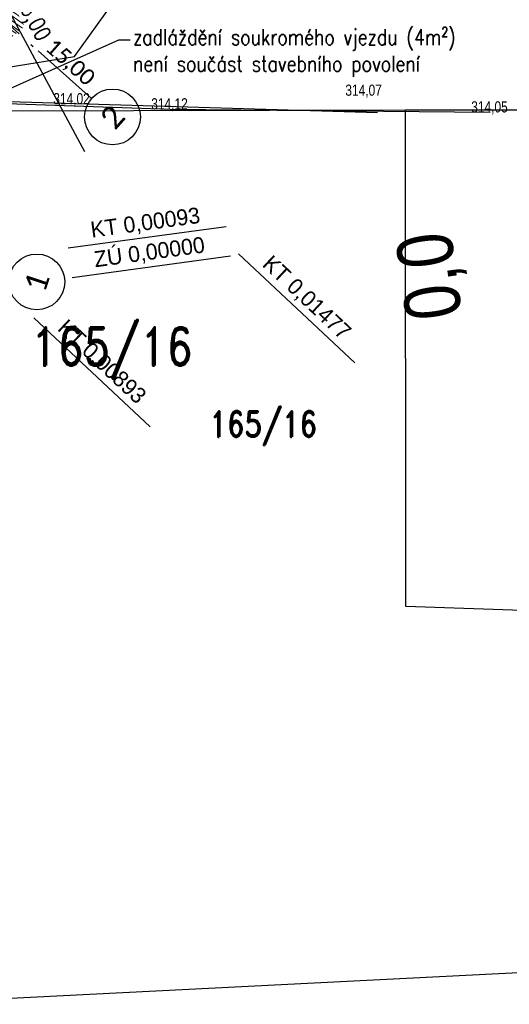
# Model space of a CAD drawing. Extents: x -783215 to -782699, y -1044860 to -1044498.
# Tile 6 of 60: x -783063 to -783048, y -1044758 to -1044727. Entities that reach past the tile are written whole.
import ezdxf
from ezdxf import colors
from ezdxf.entities.mleader import LeaderData, LeaderLine
from ezdxf.enums import TextEntityAlignment as Align
from ezdxf.math import Vec2, Vec3

# ---------------------------------------------------------------- set-up
doc = ezdxf.new("R2010")
doc.units = 0
doc.header["$MEASUREMENT"] = 0
doc.header["$PDSIZE"] = 0.2
doc.linetypes.add('ČERCHOVANÁX2', pattern=[2, 1, -0.5, 0, -0.5])
doc.layers.get('0').update_dxf_attribs({"linetype": 'CONTINUOUS'})
doc.layers.get('Defpoints').update_dxf_attribs({"linetype": 'CONTINUOUS'})
for name, color, linetype in [('A_kóty', 1, 'CONTINUOUS'), ('A_PŘÍČNÉ ŘEZY', 6, 'CONTINUOUS'), ('C3D_Trasa-Popisy trasy', 1, 'CONTINUOUS'), ('C3D_Trasa_Hektometry', 1, 'CONTINUOUS'), ('KN_POZEMKY 500', 140, 'CONTINUOUS'), ('KN_čísla parcel', 140, 'CONTINUOUS'), ('popisky nové', 1, 'CONTINUOUS'), ('S_CETIN_METALIKA', 6, 'SDELSPOJO'), ('S_kabely NN', 92, 'SILVNNO'), ('Z_oploceni', 64, 'PLOTDRTL')]:
    doc.layers.add(name, color=color, linetype=linetype)
for name, color, linetype, lineweight in [('KN_hranice pozemků', 140, 'CONTINUOUS', 30), ('Z_VÝŠKY', 7, 'CONTINUOUS', 9), ('Z_VÝŠKY NETISK', 252, 'CONTINUOUS', 9)]:
    doc.layers.add(name, color=color, linetype=linetype, lineweight=lineweight)
doc.layers.add('šrafy zeleň', color=7, linetype='CONTINUOUS', lineweight=13, true_color=0xdaf1b1)
doc.styles.add('Arial', font='arial.ttf', dxfattribs={"width": 0.8})
doc.styles.add('Legend', font='calibri.ttf')
doc.styles.add('ROMAND', font='romand', dxfattribs={"height": 0.2})
doc.styles.add('ROMANS', font='romans.shx', dxfattribs={"width": 0.8})
doc.styles.add('Style-cs_Working', font='cs_Working.shx')
doc.linetypes.add('PLOTDRTL', pattern='A,5,[95,civil.shx,S=1,R=0,X=0,Y=0],5', length=10)
doc.linetypes.add('SDELSPOJO', pattern='A,7,-6,[31,civil.shx,S=1,R=0,X=0,Y=0],-6', length=19)
doc.linetypes.add('SILVNNN', pattern='A,2,-2,2,-6.5,[28,civil.shx,S=1,R=0,X=0,Y=0],-6.5', length=19)
doc.linetypes.add('SILVNNO', pattern='A,7,-6.5,[28,civil.shx,S=1,R=0,X=0,Y=0],-6.5', length=20)
doc.dimstyles.new('situ 250', dxfattribs={"dimscale": 0.25, "dimtxt": 2, "dimasz": 2.2, "dimexe": 2, "dimexo": 2, "dimgap": 0.8, "dimtad": 1, "dimrnd": 0.05, "dimzin": 3, "dimtxsty": 'ROMANS', "dimblk": 'ARCHTICK', "dimcen": 0.09, "dimdle": 1, "dimadec": 1, "dimazin": 3, "dimtfac": 1, "dimtofl": 0, "dimtmove": 0, "dimatfit": 2, "dimldrblk": 'TerminatorOpen_0.5', "dimfxl": 4, "dimfxlon": 1, "dimfrac": 2, "dimtzin": 3, "dimarcsym": 0})

# ---------------------------------------------------------------- blocks, each defined once
blk = doc.blocks.new('_ArchTick')
at = {"color": 0, "linetype": 'ByBlock', "const_width": 0.15}
blk.add_lwpolyline([(-0.5, -0.5), (0.5, 0.5)], dxfattribs=at)
blk = doc.blocks.new('*D15')
at = {"layer": 'A_kóty', "color": 0, "linetype": 'ByBlock', "lineweight": -2, "ltscale": 2500, "transparency": 16777216}
blk.add_line((-783060.989, -1044730.776), (-783064.059, -1044725.046), dxfattribs=at)
at = {"layer": 'Defpoints', "color": 0, "linetype": 'ByBlock', "ltscale": 2500, "transparency": 16777216}
for p in [(-783063.941, -1044725.267), (-783061.107, -1044730.556)]:
    blk.add_point(p, dxfattribs=at)
at = {"layer": 'A_kóty', "color": 0, "linetype": 'ByBlock', "lineweight": -2, "ltscale": 2500, "transparency": 16777216, "xscale": 0.55, "yscale": 0.55, "zscale": 0.55, "rotation": 118.182840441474}
blk.add_blockref('_ArchTick', (-783063.941, -1044725.267), dxfattribs=at)
at = {"layer": 'A_kóty', "color": 0, "linetype": 'ByBlock', "ltscale": 2500, "transparency": 16777216, "insert": (-783062.676, -1044726.574), "char_height": 0.5, "attachment_point": 5, "rotation": 298.1828, "style": 'ROMANS', "bg_fill": 3, "box_fill_scale": 1.25, "bg_fill_color": 256, "bg_fill_true_color": 13158600, "bg_fill_transparency": 0}
blk.add_mtext('R6,00', dxfattribs=at)
blk = doc.blocks.new('TerminatorOpen_0.5')
at = {"color": 0, "linetype": 'ByBlock', "lineweight": -2}
for q in [(-1, 0.25), (-1, 0), (-1, -0.25)]:
    blk.add_line((0, 0), q, dxfattribs=at)
blk = doc.blocks.new('AeccTickCircle')
at = {"color": 0, "linetype": 'ByBlock', "lineweight": -2}
blk.add_circle((0, 0), 0.5, dxfattribs=at)

msp = doc.modelspace()

# ---------------------------------------------------------------- hatches: boundary and pattern name
at = {"layer": 'šrafy zeleň', "linetype": 'ByBlock', "ltscale": 2500}
h = msp.add_hatch(dxfattribs=at)
h.set_pattern_fill('ANSI31', color=256, angle=100)
h.set_pattern_definition([(145, (0, 0), (-0.071697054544, -0.102394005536), [])])
edge = h.paths.add_edge_path()
edge.add_arc((-783061.107, -1044730.556), 6, 112.8186, 136.8471)
edge.add_line((-783065.484, -1044726.452), (-783065.749, -1044726.734))
edge.add_line((-783065.749, -1044726.734), (-783065.67, -1044729.196))
edge.add_line((-783065.67, -1044729.196), (-783063.434, -1044725.025))
edge = h.paths.add_edge_path()
edge.add_arc((-783061.107, -1044730.556), 6, 82.6907, 112.8186)
edge.add_line((-783063.434, -1044725.025), (-783065.67, -1044729.196))
edge.add_line((-783065.67, -1044729.196), (-783061.503, -1044725.676))
edge.add_line((-783061.503, -1044725.676), (-783055.87, -1044726.313))
edge.add_line((-783055.87, -1044726.313), (-783055.547, -1044725.213))
edge.add_line((-783055.547, -1044725.213), (-783060.344, -1044724.604))

# ---------------------------------------------------------------- linework, layer by layer
at = {"layer": 'C3D_Trasa-Popisy trasy', "color": 1, "linetype": 'Continuous', "lineweight": -3}
for p, q in [((-783061.508, -1044733.785), (-783056.554, -1044733.109)), ((-783061.381, -1044734.712), (-783056.427, -1044734.037)), ((-783056.167, -1044733.969), (-783052.52, -1044737.389)), ((-783062.587, -1044735.978), (-783058.939, -1044739.398))]:
    msp.add_line(p, q, dxfattribs=at)
at = {"layer": 'KN_hranice pozemků', "linetype": 'Continuous'}
for p, q in [((-783041.96, -1044729.46), (-783050.94, -1044729.47)), ((-783050.93, -1044745.03), (-783050.94, -1044729.47)), ((-783042.01, -1044745.34), (-783050.93, -1044745.03)), ((-783067.02, -1044757.51), (-783042.15, -1044756.25))]:
    msp.add_line(p, q, dxfattribs=at).dxf.unprotected_set("ltscale", 0)
at = {"layer": 'Z_oploceni', "linetype": 'PLOTDRTL', "ltscale": 0.2}
for p, q in [((-783058.317, -1044729.441), (-783065.67, -1044729.196)), ((-783048.286, -1044729.537), (-783058.317, -1044729.441))]:
    msp.add_line(p, q, dxfattribs=at)

# ---------------------------------------------------------------- block references
at = {"layer": 'A_PŘÍČNÉ ŘEZY', "linetype": 'Continuous', "xscale": 1.749999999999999, "yscale": 1.749999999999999, "zscale": 1.749999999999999, "rotation": 341.8902206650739}
msp.add_blockref('AeccTickCircle', (-783062.496, -1044734.852), dxfattribs=at)

# ---------------------------------------------------------------- texts
at = {"layer": 'A_PŘÍČNÉ ŘEZY', "linetype": 'Continuous', "char_height": 0.7, "attachment_point": 5, "style": 'Legend'}
for s, insert, rotation in [('{\\C256;2}', (-783060.122, -1044729.679), 48.2977), ('{\\C256;1}', (-783062.496, -1044734.852), 71.8902)]:
    msp.add_mtext(s, dxfattribs=dict(at, insert=insert, rotation=rotation))
at = {"layer": 'C3D_Trasa-Popisy trasy', "color": 1, "linetype": 'Continuous', "lineweight": -3, "char_height": 0.5, "attachment_point": 8, "style": 'Style-cs_Working'}
for s, insert, rotation in [('KT 0,00093', (-783059.048, -1044733.323), 7.7607), ('ZÚ 0,00000', (-783058.921, -1044734.251), 7.7607), ('KT 0,01477', (-783054.258, -1044735.588), 316.8471), ('KT 0,00893', (-783060.677, -1044737.597), 316.8471)]:
    msp.add_mtext(s, dxfattribs=dict(at, insert=insert, rotation=rotation))
at = {"layer": 'C3D_Trasa_Hektometry', "color": 1, "linetype": 'Continuous', "lineweight": -3, "insert": (-783050.049, -1044734.654), "char_height": 1.75, "attachment_point": 5, "rotation": 97.7607, "style": 'Arial'}
msp.add_mtext('0,0', dxfattribs=at)
at = {"layer": 'KN_POZEMKY 500', "linetype": 'Continuous', "style": 'ROMAND', "width": 0.8}
msp.add_text('165/16', height=1.2, dxfattribs=at).set_placement((-783060.138, -1044737.477), align=Align.CENTER)
at = {"layer": 'KN_čísla parcel', "linetype": 'Continuous', "style": 'ROMAND', "width": 0.8}
msp.add_text('165/16', height=0.8, dxfattribs=at).set_placement((-783055.395, -1044739.709), align=Align.CENTER)
at = {"layer": 'Z_VÝŠKY', "linetype": 'Continuous', "style": 'Style-cs_Working', "width": 0.8}
for s, p in [('314,07', (-783052.823, -1044729.013)), ('314,12', (-783058.908, -1044729.441)), ('314,05', (-783048.877, -1044729.537))]:
    msp.add_text(s, height=0.35, dxfattribs=at).set_placement(p)
at = {"layer": 'Z_VÝŠKY NETISK', "linetype": 'Continuous', "style": 'Style-cs_Working', "width": 0.8}
msp.add_text('314,02', height=0.35, dxfattribs=at).set_placement((-783061.978, -1044729.28))

# ---------------------------------------------------------------- next in the draw order: dimensions: what is measured, and where the dimension line sits
at = {"layer": 'A_kóty', "linetype": 'ByBlock', "ltscale": 2500}
dim = msp.add_radius_dim(center=(-783061.107, -1044730.556), mpoint=(-783063.941, -1044725.267), dimstyle='situ 250', override={"dimtfill": 1}, dxfattribs=at)
dim.commit()
dim.dimension.update_dxf_attribs({"geometry": '*D15', "text_midpoint": (-783063.115, -1044726.809), "dimtype": 164})

# ---------------------------------------------------------------- next in the draw order: linework, layer by layer
at = {"layer": 'A_PŘÍČNÉ ŘEZY', "linetype": 'Continuous'}
msp.add_line((-783062.455, -1044727.6), (-783060.776, -1044729.097), dxfattribs=at)
at = {"layer": 'A_PŘÍČNÉ ŘEZY', "linetype": 'ČERCHOVANÁX2'}
msp.add_lwpolyline([(-783071.415, -1044719.617), (-783066.935, -1044723.609), (-783062.455, -1044727.6)], dxfattribs=at)
at = {"layer": 'KN_hranice pozemků', "linetype": 'Continuous'}
msp.add_line((-783050.94, -1044729.47), (-783066.96, -1044729.5), dxfattribs=at).dxf.unprotected_set("ltscale", 0)
at = {"layer": 'S_CETIN_METALIKA', "ltscale": 0.2, "flags": 128}
msp.add_lwpolyline([(-783067.86, -1044755.71), (-783069.35, -1044743.04), (-783070.11, -1044734.14), (-783068.93, -1044731.35), (-783066.95, -1044729.35), (-783063.73, -1044728.17), (-783061.31, -1044727.78), (-783059.87, -1044725.76), (-783060.15, -1044723.87), (-783059.52, -1044722.6), (-783059.15, -1044720.36), (-783059.13, -1044717.27)], dxfattribs=at)
at = {"layer": 'S_kabely NN', "linetype": 'SILVNNN', "ltscale": 0.2, "flags": 128}
msp.add_lwpolyline([(-783077.378, -1044728.774), (-783051.819, -1044729.541)], dxfattribs=at)

# ---------------------------------------------------------------- next in the draw order: block references
at = {"layer": 'A_PŘÍČNÉ ŘEZY', "linetype": 'Continuous', "xscale": 1.75, "yscale": 1.75, "zscale": 1.75, "rotation": 318.297725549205}
msp.add_blockref('AeccTickCircle', (-783060.122, -1044729.679), dxfattribs=at)

# ---------------------------------------------------------------- next in the draw order: texts
at = {"layer": 'A_PŘÍČNÉ ŘEZY', "linetype": 'Continuous', "insert": (-783061.667, -1044728.219), "char_height": 0.5, "attachment_point": 8, "rotation": 318.2977, "style": 'Legend'}
msp.add_mtext('{\\C256;15,00}', dxfattribs=at)

# ---------------------------------------------------------------- next in the draw order: leaders
at = {"layer": 'popisky nové', "linetype": 'ByBlock'}
ml = msp.add_multileader_mtext('Standard', dxfattribs=at)
ml.set_content('\\A1;zadláždění soukromého vjezdu (4m²)\\Pnení součást stavebního povolení', color=256, style='ROMANS')
ml.set_leader_properties()
ml.build(insert=Vec2(0, 0))
ml.multileader.update_dxf_attribs({"text_right_attachment_type": 6, "dogleg_length": 0.36, "arrow_head_size": 0.3})
ctx = ml.context
ctx.base_point, ctx.char_height, ctx.arrow_head_size, ctx.landing_gap_size, ctx.plane_origin = Vec3(-783059.568, -1044727.257, -244.47), 0.5, 0.3, 0.09, Vec3(-783067.128, -1044737.211, -244.47)
ctx.right_attachment = 6
notes = []
notes.append((ctx, [(0, (1, 1, 0), (-783059.928, -1044727.257, -244.47), (1, 0), 0.36, [(0, [(-783067.578, -1044730.691, -244.47)], 0, [])])]))
ctx.mtext.insert, ctx.mtext.flow_direction = Vec3(-783059.478, -1044726.923, -244.47), 5
for ctx, leaders in notes:
    for number, flags, end, landing, length, lines in leaders:
        leader = LeaderData()
        leader.index, (leader.has_last_leader_line, leader.has_dogleg_vector, leader.attachment_direction) = number, flags
        leader.last_leader_point, leader.dogleg_vector, leader.dogleg_length = Vec3(end), Vec3(landing), length
        for number, points, colour, breaks in lines:
            line = LeaderLine()
            line.index, line.vertices, line.color, line.breaks = number, Vec3.list(points), colors.encode_raw_color(colour), breaks
            leader.lines.append(line)
        ctx.leaders.append(leader)

doc.saveas('drawing.dxf')
